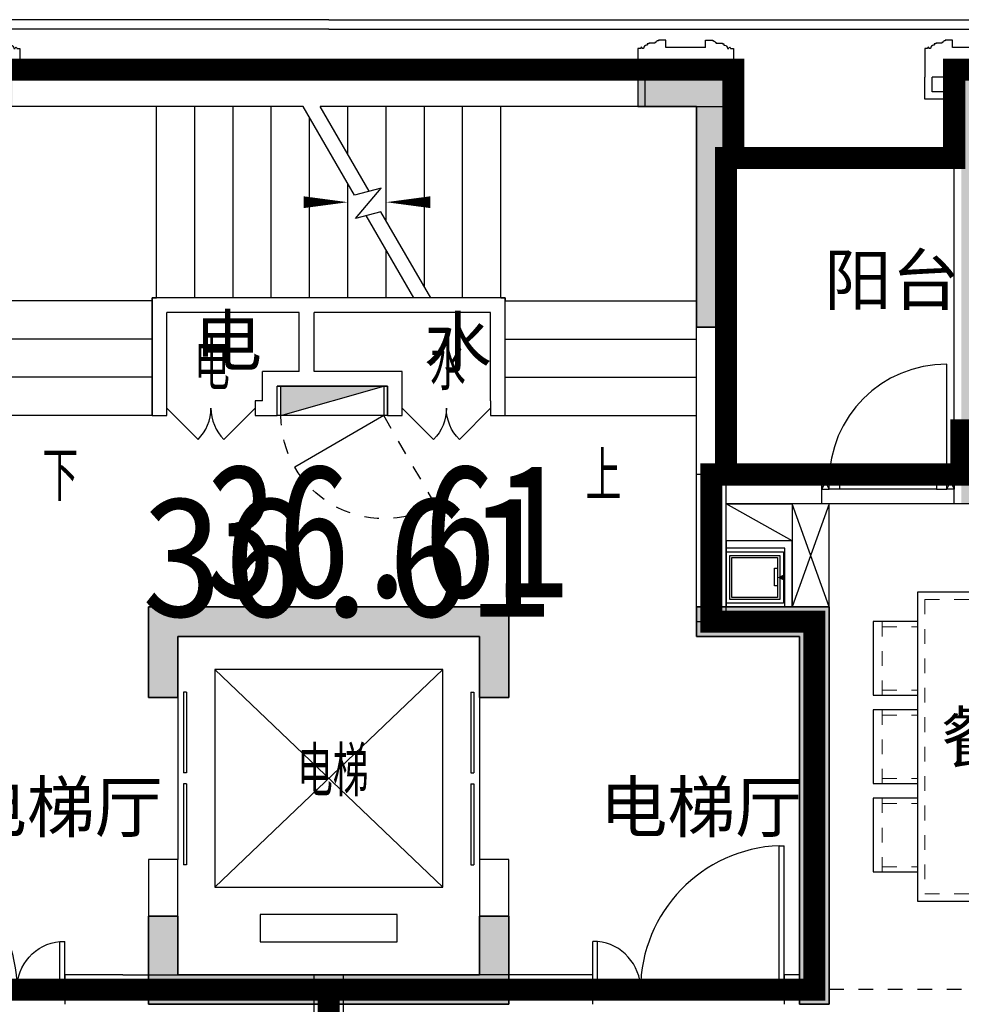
# Model space of a CAD drawing. Header units: millimetres. Extents: x 296296 to 297283, y 219875 to 220035.
# Tile 144 of 256: x 296870.42 to 296876.82, y 220015.35 to 220022.04. Entities that reach past the tile are written whole.
import ezdxf

# ---------------------------------------------------------------- set-up
doc = ezdxf.new("R2010")
doc.units = ezdxf.units.MM
for name, pattern in [('-DASH', [0.35, 0.25, -0.1]), ('185洋房-中间套（报建版）-旧规$0$洋房户型$0$_DASH', [0.6000000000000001, 0.4, -0.2]), ('185洋房-中间套（报建版）-旧规$0$洋房户型$0$DASH', [0.35, 0.25, -0.1]), ('DASH', [0.35, 0.25, -0.1])]:
    doc.linetypes.add(name, pattern=pattern)
doc.layers.add('$面积结果', color=7, linetype='Continuous')
doc.layers.add('面积-住宅全面积', color=1, linetype='Continuous')
doc.layers.add('面积-计容-住宅-0.5', color=1, linetype='Continuous', lineweight=0)
doc.layers.add('面积-计容-住宅-1', color=1, linetype='Continuous', lineweight=0)
doc.styles.add('_TCH_DIM', font='SIMPLEX', dxfattribs={"bigfont": 'GBCBIG'})
doc.styles.add('dw', font='simhei.ttf')
doc.styles.get("Standard").update_dxf_attribs({"font": 'arial.ttf'})

# ---------------------------------------------------------------- blocks, each defined once
blk = doc.blocks.new('*U14')
at = {"lineweight": -2}
blk.add_hatch(color=253, dxfattribs=at).paths.add_polyline_path([(0, 200), (700, 0), (0, 0)])
at = {"color": 253, "linetype": 'DASH', "lineweight": -2}
blk.add_line((1050, 806.2177826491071), (700, 200), dxfattribs=at)
at = {"color": 253, "lineweight": -2}
for p, q in [((700, 200), (93.7822173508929, 550)), ((0, 200), (0, 0)), ((700, 200), (0, 200)), ((0, 200), (700, 0)), ((700, 0), (700, 200)), ((0, 0), (700, 0))]:
    blk.add_line(p, q, dxfattribs=at)
at = {"color": 253, "linetype": 'DASH', "lineweight": -2}
blk.add_arc((700, 200), 700, 60.00000000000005, 180, dxfattribs=at)
blk = doc.blocks.new('$DORLIB2D$00000127')
at = {"color": 253, "lineweight": -2}
for points in [[(-0.5333333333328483, 0.7948983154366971), (-0.5333333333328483, 0.690405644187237)], [(-0.0333333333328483, 0.7948983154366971), (-0.5333333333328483, 0.7948983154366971)], [(-0.0333333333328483, 0.7948983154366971), (-0.0333333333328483, 0.690405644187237)], [(0.5333333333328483, 0.7948983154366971), (0.0333333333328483, 0.7948983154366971)], [(0.0333333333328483, 0.7948983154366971), (0.0333333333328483, 0.690405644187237)], [(0.5333333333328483, 0.7948983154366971), (0.5333333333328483, 0.690405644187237)], [(-0.0333333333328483, 0.690405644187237), (-0.5333333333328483, 0.690405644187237)], [(0.5333333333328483, 0.690405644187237), (0.0333333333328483, 0.690405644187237)], [(0.5, 0.4999999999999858), (-0.5, 0.4999999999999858)]]:
    blk.add_lwpolyline(points, dxfattribs=at)
blk = doc.blocks.new('$DORLIB2D$00000116')
at = {"color": 253, "lineweight": -2}
for p, q in [((-0.4999999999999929, 7.1e-15), (-0.146446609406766, 0.353553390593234)), ((0.5000000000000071, 7.1e-15), (0.1464466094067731, 0.353553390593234))]:
    blk.add_line(p, q, dxfattribs=at)
for centre, radius, start, end in [((-0.4999999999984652, 4.832e-13), 0.4999999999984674, 0, 45), ((0.4999999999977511, 9.059e-13), 0.4999999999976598, 135, 180)]:
    blk.add_arc(centre, radius, start, end, dxfattribs=at)
blk = doc.blocks.new('洋房核心筒（标准层）')
at = {"color": 253}
for p, q in [((13399.99999975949, 9700.000023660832), (13400.00000002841, 13200.00000022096)), ((13400.00000002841, 13200.00000022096), (13600.00000002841, 13200.00000020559)), ((14930.00000002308, 13200.00000001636), (13599.99999987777, 13200.00000002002)), ((13599.99999987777, 13200.00000002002), (13599.99999987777, 11879.99999977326)), ((13599.99999975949, 9700.000023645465), (13600.00000002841, 13200.00000020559)), ((15926.98729813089, 13199.99999989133), (14930.00000002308, 13200.00000001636)), ((14929.99999986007, 11900.00000001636), (14930.00000002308, 13200.00000001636)), ((15189.99999986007, 11899.99999998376), (15190.00000002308, 13199.99999998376)), ((15449.99999986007, 11899.99999995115), (15450.00000002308, 13199.99999995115)), ((15709.99999986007, 11899.99999991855), (15710.00000002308, 13199.99999991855)), ((16275.05942885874, 12597.12138459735), (15926.98729813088, 13199.99999989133)), ((17270.00000002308, 13199.99999972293), (16042.45735196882, 13199.99999987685)), ((16375.05942886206, 12623.91630382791), (16042.45735196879, 13199.99999987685)), ((16229.99999998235, 12875.16660483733), (16230.00000002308, 13199.99999985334)), ((16489.99999992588, 12424.83339483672), (16490.00000002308, 13199.99999982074)), ((16749.99999986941, 11974.50018483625), (16750.00000002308, 13199.99999978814)), ((17009.99999986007, 11899.99999975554), (17010.00000002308, 13199.99999975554)), ((17269.99999986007, 11899.99999972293), (17270.00000002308, 13199.99999972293)), ((18600.00000003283, 13199.99999955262), (17269.99999994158, 13199.99999972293)), ((18599.9999998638, 11879.99999964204), (18600.00000003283, 13199.99999955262)), ((18599.99999976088, 9700.000023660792), (18600.00000002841, 13199.9999995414)), ((18600.00000002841, 13199.9999995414), (18800.00000002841, 13199.99999952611)), ((18799.99999976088, 9700.000023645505), (18800.00000002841, 13199.99999952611)), ((15969.99999986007, 11899.99999988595), (15970.00000001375, 13125.49981483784)), ((16229.99999986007, 11899.99999985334), (16229.99999995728, 12675.16660483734)), ((16455.45941541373, 12645.45941528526), (16275.05942885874, 12597.12138459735)), ((16282.56718102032, 12439.41447386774), (16455.45941541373, 12645.45941528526)), ((16454.91873227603, 12485.5959328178), (16282.56718102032, 12439.41447386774)), ((16677.54264791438, 11899.99999979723), (16354.91873227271, 12458.80101358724)), ((16793.01270175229, 11899.99999978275), (16454.91873227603, 12485.5959328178)), ((16489.99999986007, 11899.99999982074), (16489.9999999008, 12224.83339483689)), ((13599.99999987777, 11879.9999998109), (13599.9999998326, 11099.9999998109)), ((14899.99999987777, 11879.99999973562), (13599.99999987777, 11879.9999998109)), ((14899.99999987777, 11900.00000002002), (14929.99999986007, 11900.00000001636)), ((14899.99999987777, 11879.99999973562), (14899.99999987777, 11900.00000002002)), ((14899.99999983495, 11100.00000003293), (14899.99999988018, 11900.00000003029)), ((15999.99999988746, 11899.99999988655), (14899.99999988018, 11900.00000003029)), ((14899.99999987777, 11879.99999973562), (14899.9999998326, 11099.99999973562)), ((16677.54264791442, 11899.99999979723), (14929.99999986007, 11900.00000001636)), ((17299.99999987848, 11899.99999971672), (15999.99999988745, 11899.99999988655)), ((17269.99999986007, 11899.99999972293), (16793.01270175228, 11899.99999978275)), ((17269.99999986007, 11899.99999972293), (17299.99999986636, 11899.99999971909)), ((17299.99999986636, 11899.99999971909), (17299.9999998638, 11879.99999971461)), ((17299.99999983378, 11099.99999971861), (17299.99999987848, 11899.99999971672)), ((17299.99999982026, 11099.99999971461), (17299.9999998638, 11879.99999971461)), ((17299.9999998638, 11879.99999971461), (18599.9999998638, 11879.99999964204)), ((18599.99999982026, 11099.99999964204), (18599.9999998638, 11879.99999964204)), ((14999.9999998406, 11200.00000001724), (14999.99999987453, 11800.00000001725)), ((15899.9999998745, 11799.99999989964), (14999.99999987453, 11800.00000001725)), ((15899.99999985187, 11399.99999988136), (15899.9999998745, 11799.99999989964)), ((17199.99999987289, 11799.9999997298), (15999.99999987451, 11799.99999988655)), ((15999.99999985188, 11399.99999986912), (15999.99999987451, 11799.99999988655)), ((17199.99999983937, 11199.99999972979), (17199.99999987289, 11799.9999997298)), ((14899.99999986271, 11619.99999973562), (13599.99999986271, 11619.9999998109)), ((17299.99999984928, 11619.99999971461), (18599.99999984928, 11619.99999964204)), ((15649.99999984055, 11199.99999991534), (15649.99999985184, 11399.99999991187)), ((15899.99999985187, 11399.99999988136), (15649.99999985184, 11399.99999991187)), ((16599.99999985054, 11399.99999979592), (15999.99999985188, 11399.99999986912)), ((16599.99999983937, 11199.99999979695), (16599.99999985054, 11399.99999979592)), ((14899.99999984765, 11359.99999973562), (13599.99999984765, 11359.9999998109)), ((17299.99999983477, 11359.99999971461), (18599.99999983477, 11359.99999964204)), ((15749.99999983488, 11099.99999989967), (15749.99999984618, 11299.99999989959)), ((15999.99999984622, 11299.99999986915), (15749.99999984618, 11299.99999989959)), ((16499.99999984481, 11299.99999980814), (15999.99999984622, 11299.99999986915)), ((16499.99999983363, 11099.99999980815), (16499.99999984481, 11299.99999980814)), ((14999.99999985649, 11100.00000001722), (14999.99999987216, 11200.00000001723)), ((15649.99999984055, 11199.99999991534), (15599.99999987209, 11199.99999992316)), ((15599.99999987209, 11199.99999992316), (15599.99999985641, 11099.99999992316)), ((16599.99999980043, 11099.99999979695), (16599.99999981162, 11199.99999979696)), ((17199.99999983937, 11199.99999972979), (17199.99999980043, 11099.9999997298)), ((14899.9999998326, 11099.99999973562), (13599.9999998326, 11099.9999998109)), ((14899.99999983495, 11100.00000003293), (14999.99999985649, 11100.00000001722)), ((15599.99999985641, 11099.99999992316), (15749.99999983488, 11099.99999989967)), ((16499.99999983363, 11099.99999980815), (16599.99999980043, 11099.99999979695)), ((17199.99999980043, 11099.9999997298), (17299.99999983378, 11099.99999971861)), ((17299.99999982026, 11099.99999971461), (18599.99999982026, 11099.99999964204)), ((14874.99999968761, 9800.000023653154), (14874.99999965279, 9185.000023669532)), ((17324.99999968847, 9800.000023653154), (14874.99999968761, 9800.000023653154)), ((17324.99999965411, 9185.000023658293), (17324.99999968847, 9800.000023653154)), ((13399.99999975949, 9700.000023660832), (13599.99999975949, 9700.000023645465)), ((18599.99999976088, 9700.000023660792), (18799.99999976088, 9700.000023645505)), ((15074.99999965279, 9185.00002365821), (15074.99999967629, 9600.000023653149)), ((17124.9999996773, 9600.000023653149), (15074.99999967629, 9600.000023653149)), ((17124.9999996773, 9600.000023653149), (17124.99999965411, 9185.000023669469)), ((14874.99999965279, 9185.000023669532), (15074.99999965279, 9185.00002365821)), ((17124.99999965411, 9185.000023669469), (17324.99999965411, 9185.000023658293)), ((15074.9999995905, 8085.000023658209), (14874.9999995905, 8085.000023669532)), ((14874.9999995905, 8085.000023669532), (14874.99999953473, 7100.000023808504)), ((15074.99999954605, 7300.000023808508), (15074.9999995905, 8085.000023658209)), ((17324.99999959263, 8085.000023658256), (17124.99999959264, 8085.000023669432)), ((17124.99999959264, 8085.000023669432), (17124.99999954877, 7300.000023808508)), ((17324.9999995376, 7100.000023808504), (17324.99999959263, 8085.000023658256)), ((17124.99999954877, 7300.000023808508), (15074.99999954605, 7300.000023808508)), ((17324.9999995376, 7100.000023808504), (14874.99999953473, 7100.000023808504))]:
    blk.add_line(p, q, dxfattribs=at)
at = {"color": 253, "lineweight": -2}
for p, q in [((16874.99999966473, 9375.000023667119), (15324.99999966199, 9375.000023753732)), ((15324.99999966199, 9375.000023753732), (15324.99999957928, 7895.000023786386)), ((16874.99999958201, 7895.000023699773), (15324.99999966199, 9375.000023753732)), ((16874.99999966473, 9375.000023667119), (15324.99999957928, 7895.000023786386)), ((16874.99999958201, 7895.000023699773), (16874.99999966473, 9375.000023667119)), ((15324.99999957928, 7895.000023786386), (16874.99999958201, 7895.000023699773)), ((16564.99999957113, 7710.000023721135), (15634.9999995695, 7710.000023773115)), ((15634.9999995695, 7710.000023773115), (15634.99999955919, 7525.000023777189)), ((16564.99999956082, 7525.000023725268), (16564.99999957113, 7710.000023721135)), ((15634.99999955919, 7525.000023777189), (16564.99999956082, 7525.000023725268))]:
    blk.add_line(p, q, dxfattribs=at)
at = {"color": 253}
for points in [[(14249.99999982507, 10969.99999977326, 0, 0, 0), (14249.99999987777, 12550.00000002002, 0, 0, 0), (16229.99999994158, 12549.99999985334, 0, 80.00000000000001, 0), (15929.99999994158, 12549.9999998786, 0, 0, 0)], [(17949.999999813, 10969.99999967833, 0, 0, 0), (17949.99999994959, 12549.99999963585, 0, 0, 0), (16489.99999994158, 12549.99999982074, 0, 80.00000000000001, 0), (16789.99999994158, 12549.99999982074, 0, 0, 0)]]:
    blk.add_lwpolyline(points, format="xyseb", dxfattribs=at)
at = {"color": 253, "lineweight": -2}
blk.add_lwpolyline([(17299.99999980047, 11099.99992195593), (17299.99999989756, 11899.99999971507), (14899.99999988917, 11900.00000006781), (14899.99999977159, 11100.0000000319)], dxfattribs=at)
blk.add_lwpolyline([(15749.99999983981, 11299.99999997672), (16499.99999983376, 11299.99999997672), (16499.99999983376, 11099.99999980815), (15749.99999983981, 11099.99999980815)], close=True, dxfattribs=at)
at = {"color": 253, "lineweight": -2, "xscale": -1, "rotation": 180}
blk.add_blockref('*U14', (15774.94990664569, 11299.98568751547), dxfattribs=at)
at = {"color": 253}
for name, p, xscale, yscale, zscale, rotation in [('$DORLIB2D$00000116', (15299.99999986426, 11149.9999999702), 600, 600, 600, 179.9999999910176), ('$DORLIB2D$00000116', (16899.999999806, 11149.99999976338), -600, 600, -600, 179.9999999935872), ('$DORLIB2D$00000127', (14974.99999962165, 8635.000023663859), 1100, -200, 1100, 89.99999999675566), ('$DORLIB2D$00000127', (17224.99999962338, 8635.000023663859), 1100, 200, 1100, 89.99999999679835)]:
    blk.add_blockref(name, p, dxfattribs=dict(at, xscale=xscale, yscale=yscale, zscale=zscale, rotation=rotation))
at = {"color": 253, "style": '_TCH_DIM'}
for s, p in [('电', (15184.66559205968, 11273.07109868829)), ('水', (16787.66644105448, 11273.07109868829)), ('下', (14155.05319131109, 10519.89999977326)), ('上', (17845.74468065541, 10519.89999967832)), ('电梯', (15884.71652595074, 8513.51764473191))]:
    blk.add_text(s, height=337.5886524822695, dxfattribs=at).set_placement(p)
blk = doc.blocks.new('wy53eu64i765i57i78i')
for points in [[(968574.8600675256, 192758.4369128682), (968574.8600675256, 191258.4020578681), (968774.8600675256, 191258.4020578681), (968774.8600675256, 192958.4369128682), (968174.8600675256, 192958.4369128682), (968174.8600675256, 192758.4369128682)], [(964849.854669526, 189358.4377288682), (964849.854669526, 188743.4382978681), (965049.854669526, 188743.4382978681), (965049.854669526, 189158.4377288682), (967099.8550885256, 189158.4377288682), (967099.8550885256, 188743.4391328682), (967299.8550885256, 188743.4391328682), (967299.8550885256, 189358.4377288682)], [(969274.8555045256, 189158.4377288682), (969274.8555045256, 186658.4377868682), (969474.8555045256, 186658.4377868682), (969474.8555045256, 189358.4377288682), (968574.8600675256, 189358.4377288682), (968574.8600675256, 189158.4377288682)], [(964849.854669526, 187258.4361428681), (964849.854669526, 186658.4377868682), (967299.8550885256, 186658.4377868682), (967299.8550885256, 187258.4361428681), (967099.8550885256, 187258.4361428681), (967099.8550885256, 186858.4377828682), (965049.854669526, 186858.4377828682), (965049.854669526, 187258.4361428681)]]:
    blk.add_hatch(color=253).paths.add_polyline_path(points, flags=0)
at = {"color": 253}
for points in [[(968574.8600675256, 192758.4369128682), (968574.8600675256, 191258.4020578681), (968774.8600675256, 191258.4020578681), (968774.8600675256, 192958.4369128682), (968174.8600675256, 192958.4369128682), (968174.8600675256, 192758.4369128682), (968574.8600675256, 192758.4369128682)], [(964849.854669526, 189358.4377288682), (964849.854669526, 188743.4382978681), (965049.854669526, 188743.4382978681), (965049.854669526, 189158.4377288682), (967099.8550885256, 189158.4377288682), (967099.8550885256, 188743.4391328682), (967299.8550885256, 188743.4391328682), (967299.8550885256, 189358.4377288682), (964849.854669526, 189358.4377288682)], [(969274.8555045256, 189158.4377288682), (969274.8555045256, 186658.4377868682), (969474.8555045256, 186658.4377868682), (969474.8555045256, 189358.4377288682), (968574.8600675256, 189358.4377288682), (968574.8600675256, 189158.4377288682), (969274.8555045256, 189158.4377288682)], [(964849.854669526, 187258.4361428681), (964849.854669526, 186658.4377868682), (967299.8550885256, 186658.4377868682), (967299.8550885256, 187258.4361428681), (967099.8550885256, 187258.4361428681), (967099.8550885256, 186858.4377828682), (965049.854669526, 186858.4377828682), (965049.854669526, 187258.4361428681), (964849.854669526, 187258.4361428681)]]:
    blk.add_lwpolyline(points, close=True, dxfattribs=at)
blk = doc.blocks.new('sayea5yuteaytuytrauyt')
h = blk.add_hatch()
h.set_pattern_fill('钢筋混凝土', color=253, scale=100)
h.set_pattern_definition([(45, (0, 0), (-176.7766952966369, 176.7766952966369), []), (49.99999999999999, (0, 0), (717.2601826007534, -62.75213498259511), [75, -825]), (355, (0, 0), (-138.751333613, 752.1921337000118), [60, -660]), (100.4514, (59.77168, -5.22934), (578.5093817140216, 689.4395420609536), [63.74019000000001, -701.142112]), (46.1842, (0, 200), (1067.241048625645, -165.5190143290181), [112.5, -1237.5]), (96.63560000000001, (88.936745, 186.206693), (934.6627055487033, 974.1178709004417), [95.610288, -1051.713]), (351.1842, (0, 200), (934.6619451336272, 974.1186009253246), [90, -990]), (21, (100, 150), (596.9070521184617, -402.6188906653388), [75, -825]), (326.0000000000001, (100, 150), (243.3153319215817, 725.150045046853), [60, -660]), (71.4514, (149.742233, 116.448394), (840.22262858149, 322.5304967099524), [63.74019000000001, -701.142112]), (37.5, (0, 0), (12.15985531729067, 332.8938538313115), [0, -652, 0, -670, 0, -662.5]), (7.5, (0, 0), (263.0695374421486, 394.4117118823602), [0, -382, 0, -637, 0, -252.5]), (327.5, (-223, 0), (533.822436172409, -22.55487173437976), [0, -250, 0, -780, 0, -1035]), (317.5, (-323, 0), (583.1861693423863, 100.1049823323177), [0, -325, 0, -518, 0, -735])])
h.paths.add_polyline_path([(1007424.854593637, 89058.43775986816), (1007424.854593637, 87258.43856486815), (1007174.854593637, 87258.43856486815), (1007174.854593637, 89058.43775986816)])
h.paths.add_polyline_path([(1021574.855280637, 89058.43775986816), (1021574.855280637, 87258.43856486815), (1021324.855280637, 87258.43856486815), (1021324.855280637, 89058.43775986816)])
h.paths.add_polyline_path([(989374.8548266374, 89058.43775186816), (989374.8548266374, 87258.43815686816), (989124.8548266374, 87258.43815686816), (989124.8548266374, 89058.43775186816)])
h.paths.add_polyline_path([(1039624.855051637, 89058.43775186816), (1039624.855051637, 87258.43815686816), (1039374.855051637, 87258.43815686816), (1039374.855051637, 89058.43775186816)])
h.paths.add_polyline_path([(1014474.854936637, 87858.43815686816), (1014474.854936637, 84858.43816086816), (1014274.854936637, 84858.43816086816), (1014274.854936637, 87858.43815686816)])
h.paths.add_polyline_path([(1044574.854944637, 92958.43692786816), (1044574.854944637, 91158.43691286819), (1044374.854944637, 91158.43691286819), (1044374.854944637, 92758.43691286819), (1044074.854822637, 92758.43691286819), (1044074.854822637, 92958.43691286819)])
h.paths.add_polyline_path([(984374.8549336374, 92758.43691286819), (984374.8549336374, 91158.43691286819), (984174.8549336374, 91158.43691286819), (984174.8548116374, 92958.43691286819), (984674.8550556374, 92958.43691286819), (984674.8550556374, 92758.43691286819)])
h.paths.add_polyline_path([(1027974.850721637, 92758.43691286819), (1027974.850721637, 91258.40206186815), (1027774.850721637, 91258.40206186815), (1027774.850721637, 92958.43691286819), (1028324.850721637, 92958.43691286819), (1028324.850721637, 92758.43691286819)])
h.paths.add_polyline_path([(1000974.859155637, 92958.43691286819), (1000974.859155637, 91258.40206186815), (1000774.859155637, 91258.40206186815), (1000774.859155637, 92758.43691286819), (1000424.859155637, 92758.43691286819), (1000424.859155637, 92958.43691286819)])
h.paths.add_polyline_path([(1033174.859613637, 92958.43691286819), (1033174.859613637, 91258.40205786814), (1032974.859613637, 91258.40205786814), (1032974.859613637, 92758.43691286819), (1032624.859613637, 92758.43691286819), (1032624.859613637, 92958.43691286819)])
h.paths.add_polyline_path([(995774.8502636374, 92758.43691286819), (995774.8502636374, 91258.40205786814), (995574.8502636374, 91258.40205786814), (995574.8502636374, 92958.43691286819), (996124.8502636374, 92958.43691286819), (996124.8502636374, 92758.43691286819)])
h.paths.add_polyline_path([(1014874.854936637, 80258.43772586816), (1014874.854936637, 80058.43772586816), (1014274.854936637, 80058.43772586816), (1014274.854936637, 81858.43772586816), (1014474.854936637, 81858.43772586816), (1014474.854936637, 80258.43772586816)])
h.paths.add_polyline_path([(1046674.855165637, 92358.43775186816), (1046674.855165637, 90658.43777086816), (1046474.855165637, 90658.43777086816), (1046474.855165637, 92158.43775186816), (1046024.855051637, 92158.43775186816), (1046024.855051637, 92358.43775186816)])
h.paths.add_polyline_path([(982274.8547116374, 92158.43775186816), (982274.8547116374, 90658.43777086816), (982074.8547116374, 90658.43777086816), (982074.8547116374, 92358.43775186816), (982724.8548266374, 92358.43775186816), (982724.8548266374, 92158.43775186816)])
h.paths.add_polyline_path([(1042874.855566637, 80058.43772586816), (1042874.855604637, 79458.43791586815), (1042074.855596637, 79458.43791586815), (1042074.855596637, 79658.43791586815), (1042674.855566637, 79658.43791586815), (1042674.855528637, 80258.43772586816), (1043624.855539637, 80258.43772586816), (1043624.855539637, 80058.43772586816)])
h.paths.add_polyline_path([(1010674.855341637, 80058.43772586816), (1010674.855379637, 79458.43791586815), (1009874.855367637, 79458.43791586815), (1009874.855367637, 79658.43791586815), (1010474.855341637, 79658.43791586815), (1010474.855303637, 80258.43772586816), (1011424.855310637, 80258.43772586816), (1011424.855310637, 80058.43772586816)])
h.paths.add_polyline_path([(1018874.854505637, 79658.43791586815), (1018874.854505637, 79458.43791586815), (1018074.854498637, 79458.43791586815), (1018074.854536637, 80058.43772586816), (1017324.854563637, 80058.43772586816), (1017324.854563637, 80258.43772586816), (1018274.854536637, 80258.43773286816), (1018274.854536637, 79658.43791586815)])
h.paths.add_polyline_path([(986674.8542806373, 79658.43791586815), (986674.8542806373, 79458.43791586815), (985874.8542736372, 79458.43791586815), (985874.8543116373, 80058.43772586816), (985124.8543376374, 80058.43772586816), (985124.8543376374, 80258.43772586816), (986074.8543116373, 80258.43773286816), (986074.8543116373, 79658.43791586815)])
h.paths.add_polyline_path([(1016574.855280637, 92758.43691286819), (1016574.855280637, 91158.43691286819), (1016374.855280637, 91158.43691286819), (1016374.855280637, 92158.43775186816), (1016074.855051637, 92158.43775186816), (1016074.855051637, 92358.43775186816), (1016374.855280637, 92358.43775186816), (1016374.855280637, 92958.43691286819), (1016874.855280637, 92958.43691286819), (1016874.855280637, 92758.43691286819)])
h.paths.add_polyline_path([(1012374.854593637, 92158.43775186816), (1012374.854593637, 91158.43691286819), (1012174.854593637, 91158.43691286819), (1012174.854593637, 92758.43691286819), (1011874.854593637, 92758.43691286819), (1011874.854593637, 92958.43691286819), (1012374.854593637, 92958.43691286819), (1012374.854593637, 92358.43775186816), (1012674.854826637, 92358.43775186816), (1012674.854826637, 92158.43775186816)])
h.paths.add_polyline_path([(1031699.854631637, 87258.43614286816), (1031699.854631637, 86658.43778686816), (1029249.854215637, 86658.43778686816), (1029249.854215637, 87258.43614286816), (1029449.854215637, 87258.43614286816), (1029449.854215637, 86858.43778286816), (1031499.854631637, 86858.43778286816), (1031499.854631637, 87258.43614286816)])
h.paths.add_polyline_path([(999499.8556616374, 87258.43614286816), (999499.8556616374, 86658.43778686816), (997049.8552426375, 86658.43778686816), (997049.8552426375, 87258.43614286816), (997249.8552426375, 87258.43614286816), (997249.8552426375, 86858.43778286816), (999299.8556616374, 86858.43778286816), (999299.8556616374, 87258.43614286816)])
h.paths.add_polyline_path([(1029449.854215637, 89158.43772886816), (1029449.854215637, 88743.43829786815), (1029249.854215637, 88743.43829786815), (1029249.854215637, 89358.43772886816), (1031699.854631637, 89358.43772886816), (1031699.854631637, 88743.43913286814), (1031499.854631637, 88743.43913286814), (1031499.854631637, 89158.43772886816)])
h.paths.add_polyline_path([(999499.8556616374, 89358.43772886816), (999499.8556616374, 88743.43829786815), (999299.8556616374, 88743.43829786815), (999299.8556616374, 89158.43772886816), (997249.8552426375, 89158.43772886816), (997249.8552426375, 88743.43913286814), (997049.8552426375, 88743.43913286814), (997049.8552426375, 89358.43772886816)])
h.paths.add_polyline_path([(1026174.845110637, 92958.43691286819), (1026174.845110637, 90058.43717586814), (1025974.845110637, 90058.43717586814), (1025974.845110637, 92758.43691286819), (1025574.850809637, 92758.43691286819), (1025574.850809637, 92958.43691286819)])
h.paths.add_polyline_path([(1002774.864763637, 92758.43691286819), (1002774.864763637, 90058.43717586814), (1002574.864763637, 90058.43717586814), (1002574.864763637, 92958.43691286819), (1003174.859068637, 92958.43691286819), (1003174.859068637, 92758.43691286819)])
h.paths.add_polyline_path([(993974.8547306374, 92958.43691686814), (993974.8547306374, 90058.44779286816), (993774.8547306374, 90058.44779286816), (993774.8547306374, 92758.43691286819), (993374.8515306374, 92758.43691286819), (993374.8515306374, 92958.43691286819)])
h.paths.add_polyline_path([(1034974.855142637, 92758.43691286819), (1034974.855142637, 90058.44779286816), (1034774.855142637, 90058.44779286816), (1034774.855142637, 92958.43691686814), (1035374.858343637, 92958.43691286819), (1035374.858343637, 92758.43691286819)])
h.paths.add_polyline_path([(1046674.855165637, 83408.43776386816), (1046674.855165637, 80058.43772586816), (1046074.855165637, 80058.43772586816), (1046074.855165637, 80258.43772586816), (1046474.855165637, 80258.43772586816), (1046474.855165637, 83408.43776386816)])
h.paths.add_polyline_path([(982674.8547116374, 80258.43772586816), (982674.8547116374, 80058.43772586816), (982074.8547116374, 80058.43772586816), (982074.8547116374, 83408.43776386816), (982274.8547116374, 83408.43776386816), (982274.8547116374, 80258.43772586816)])
h.paths.add_polyline_path([(1001674.854280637, 89358.43772886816), (1001674.854280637, 86658.43778686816), (1001474.854280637, 86658.43778686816), (1001474.854280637, 89158.43772886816), (1000774.859155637, 89158.43772886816), (1000774.859155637, 89358.43772886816)])
h.paths.add_polyline_path([(1027274.855596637, 89158.43772886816), (1027274.855596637, 86658.43778686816), (1027074.855596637, 86658.43778686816), (1027074.855596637, 89358.43772886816), (1027974.850721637, 89358.43772886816), (1027974.850721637, 89158.43772886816)])
h.paths.add_polyline_path([(995074.8548266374, 89158.43772886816), (995074.8548266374, 86658.43778686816), (994874.8548266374, 86658.43778686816), (994874.8548266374, 89358.43772886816), (995774.8502636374, 89358.43772886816), (995774.8502636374, 89158.43772886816)])
h.paths.add_polyline_path([(1033874.855051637, 89358.43772886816), (1033874.855051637, 86658.43778686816), (1033674.855051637, 86658.43778686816), (1033674.855051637, 89158.43772886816), (1032974.859613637, 89158.43772886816), (1032974.859613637, 89358.43772886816)])
h.paths.add_polyline_path([(989374.8548266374, 92958.43691286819), (989374.8548266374, 92158.43691286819), (988974.8548266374, 92158.43691286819), (988974.8548266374, 92958.43691286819)])
h.paths.add_polyline_path([(1007574.854593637, 92958.43691286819), (1007574.854593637, 92158.43691286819), (1007174.854593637, 92158.43691286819), (1007174.854593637, 92958.43691286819)])
h.paths.add_polyline_path([(995074.8548266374, 79658.43738986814), (995074.8548266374, 79258.43738986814), (994374.8548266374, 79258.43738986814), (994374.8548266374, 79658.43738986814)])
h.paths.add_polyline_path([(1002174.854280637, 79658.43738986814), (1002174.854280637, 79258.43738986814), (1001474.854280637, 79258.43738986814), (1001474.854280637, 79658.43738986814)])
h.paths.add_polyline_path([(1027274.855596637, 79658.43738986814), (1027274.855596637, 79258.43738986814), (1026574.855596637, 79258.43738986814), (1026574.855596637, 79658.43738986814)])
h.paths.add_polyline_path([(1034374.855051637, 79658.43738986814), (1034374.855051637, 79258.43738986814), (1033674.855051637, 79258.43738986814), (1033674.855051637, 79658.43738986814)])
h.paths.add_polyline_path([(1039774.855051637, 92958.43691286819), (1039774.855051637, 92158.43691286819), (1039374.855051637, 92158.43691286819), (1039374.855051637, 92958.43691286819)])
h.paths.add_polyline_path([(1021574.855280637, 92958.43691286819), (1021574.855280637, 92158.43691286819), (1021174.855280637, 92158.43691286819), (1021174.855280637, 92958.43691286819)])
at = {"color": 253}
for points in [[(1000974.859155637, 92958.43691286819), (1000974.859155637, 91258.40206186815), (1000774.859155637, 91258.40206186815), (1000774.859155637, 92758.43691286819), (1000424.859155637, 92758.43691286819), (1000424.859155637, 92958.43691286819), (1000974.859155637, 92958.43691286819)], [(999499.8556616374, 89358.43772886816), (999499.8556616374, 88743.43829786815), (999299.8556616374, 88743.43829786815), (999299.8556616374, 89158.43772886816), (997249.8552426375, 89158.43772886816), (997249.8552426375, 88743.43913286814), (997049.8552426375, 88743.43913286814), (997049.8552426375, 89358.43772886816), (999499.8556616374, 89358.43772886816)], [(1001674.854280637, 89358.43772886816), (1001674.854280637, 86658.43778686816), (1001474.854280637, 86658.43778686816), (1001474.854280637, 89158.43772886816), (1000774.859155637, 89158.43772886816), (1000774.859155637, 89358.43772886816), (1001674.854280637, 89358.43772886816)], [(999499.8556616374, 87258.43614286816), (999499.8556616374, 86658.43778686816), (997049.8552426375, 86658.43778686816), (997049.8552426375, 87258.43614286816), (997249.8552426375, 87258.43614286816), (997249.8552426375, 86858.43778286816), (999299.8556616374, 86858.43778286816), (999299.8556616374, 87258.43614286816), (999499.8556616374, 87258.43614286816)]]:
    blk.add_lwpolyline(points, close=True, dxfattribs=at)
blk = doc.blocks.new('4uyh5uj6kj67j75rykjtuk7tsik76ykj')
at = {"color": 253}
for s, p in [('阳台', (826641.4517531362, 433412)), ('电', (822361.5, 432999)), ('水', (823921, 432986.5)), ('餐厅', (827435.5669531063, 430303.3757845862)), ('电梯厅', (820763.5, 429830)), ('电梯厅', (825115.9975653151, 429830))]:
    blk.add_text(s, height=337.5886524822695, dxfattribs=at).set_placement(p)
blk = doc.blocks.new('185洋房-中间套（报建版）-旧规$0$jj-yd')
at = {"color": 253}
blk.add_lwpolyline([(174.9992594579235, -0.0025692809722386), (175.0021223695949, 389.9974307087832), (-174.9978776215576, 389.9999999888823), (-175.0007405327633, -8.731149e-10)], close=True, dxfattribs=at)
at = {"color": 253, "ltscale": 0.1}
for points in [[(149.9994429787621, 24.9976142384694), (150.0019388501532, 364.9976142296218), (-149.9980611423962, 364.9998164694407), (-150.0005570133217, 24.99981647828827)], [(149.9994429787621, 24.9976142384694), (150.0019388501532, 364.9976142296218), (-149.9980611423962, 364.9998164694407), (-150.0005570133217, 24.99981647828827)], [(134.9995530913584, 39.99772435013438), (135.0018287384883, 349.9977243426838), (-134.9981712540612, 349.9997063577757), (-135.0004469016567, 39.9997063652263)], [(134.9995530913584, 39.99772435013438), (135.0018287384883, 349.9977243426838), (-134.9981712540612, 349.9997063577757), (-135.0004469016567, 39.9997063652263)]]:
    blk.add_lwpolyline(points, close=True, dxfattribs=at)
blk.add_lwpolyline([(57.46153203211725, 40.25975236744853), (57.46256654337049, 60.25975235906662), (-62.53743343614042, 60.26229884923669), (-62.53846794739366, 40.26229885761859)], dxfattribs=at)
at = {"color": 253, "ltscale": 0.1, "extrusion": (-5.679113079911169e-34, -3.477453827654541e-50, -1)}
blk.add_lwpolyline([(0.0004469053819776, 39.99871535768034, 0, 50.00000000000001, 0), (-0.000111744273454, -10.00128463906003, 0, 0, 0)], format="xyseb", dxfattribs=at)
blk = doc.blocks.new('*U1207')
at = {"color": 253, "linetype": '185洋房-中间套（报建版）-旧规$0$洋房户型$0$DASH', "lineweight": 13, "ltscale": 0.2}
for p, q in [((200, 240), (699.8967938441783, 240)), ((234.8967938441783, 239.9999999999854), (234.8967938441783, 0)), ((665, 239.9999999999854), (665, 0)), ((800, 240), (1299.896793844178, 240)), ((834.8967938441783, 239.9999999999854), (834.8967938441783, 0)), ((1265, 239.9999999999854), (1265, 0)), ((1400, 240), (1899.896793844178, 240)), ((1434.896793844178, 239.9999999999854), (1434.896793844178, 0)), ((1865, 239.9999999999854), (1865, 0)), ((234.8967938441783, -1039.999999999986), (234.8967938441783, -800)), ((665, -1039.999999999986), (665, -800)), ((834.8967938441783, -1039.999999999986), (834.8967938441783, -800)), ((1265, -1039.999999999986), (1265, -800)), ((1434.896793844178, -1039.999999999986), (1434.896793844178, -800)), ((1865, -1039.999999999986), (1865, -800)), ((200, -1040), (699.8967938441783, -1040)), ((800, -1040), (1299.896793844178, -1040)), ((1400, -1040), (1899.896793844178, -1040))]:
    blk.add_line(p, q, dxfattribs=at)
at = {"color": 253, "ltscale": 300}
for points in [[(700, 0), (700, 300), (200, 300), (200, 0)], [(1300, 0), (1300, 300), (800, 300), (800, 0)], [(1900, 0), (1900, 300), (1400, 300), (1400, 0)], [(700, -800), (700, -1100), (200, -1100), (200, -800)], [(1300, -800), (1300, -1100), (800, -1100), (800, -800)], [(1900, -800), (1900, -1100), (1400, -1100), (1400, -800)]]:
    blk.add_lwpolyline(points, dxfattribs=at)
blk.add_lwpolyline([(0, 0), (2100, 0), (2100, -800), (0, -800)], close=True, dxfattribs=at)
at = {"color": 253, "linetype": '185洋房-中间套（报建版）-旧规$0$洋房户型$0$DASH', "lineweight": 13, "ltscale": 0.3}
blk.add_lwpolyline([(50, -50), (2050, -50), (2050, -750), (50, -750)], close=True, dxfattribs=at)
blk = doc.blocks.new('185洋房-中间套（报建版）-旧规$0$洋房户型$0$$DorLib2D$00000225')
at = {"color": 253}
for p, q in [((0.4750000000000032, -0.0014478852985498), (0.4750000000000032, 0.7521225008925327)), ((0.4750000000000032, 0.7521225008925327), (0.5000000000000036, 0.7521225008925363)), ((0.5000000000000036, -0.0014478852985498), (0.5000000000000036, 0.7521225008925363)), ((-0.4999999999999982, -3.6e-15), (-0.5, 0.252035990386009)), ((-0.4750000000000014, 0.252035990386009), (-0.5, 0.252035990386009)), ((-0.4749999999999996, -3.6e-15), (-0.4750000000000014, 0.252035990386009)), ((-0.4749999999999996, -3.6e-15), (-0.4999999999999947, -3.6e-15)), ((0.4750000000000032, -0.0014478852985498), (0.4999999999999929, -0.0014478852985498))]:
    blk.add_line(p, q, dxfattribs=at)
for centre, radius, start, end in [((0.5046168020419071, -0.0019208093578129), 0.7546247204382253, 92.24926861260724, 179.7237749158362), ((-0.5007908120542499, 0.0025725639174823), 0.2507930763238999, 359.7898704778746, 84.09743784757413)]:
    blk.add_arc(centre, radius, start, end, dxfattribs=at)
blk = doc.blocks.new('185洋房-中间套（报建版）-旧规')
at = {"color": 253, "linetype": 'Continuous'}
for p, q in [((18600.01528048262, 9599.99997953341), (18600.00958371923, 10699.99997932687)), ((19450.01010160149, 10699.99997938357), (18600.00958371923, 10699.99997932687)), ((19450.01010161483, 10499.99997938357), (19450.01010160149, 10699.99997938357)), ((20400.00947418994, 10699.99997944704), (20350.0101016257, 10699.99997944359)), ((20350.01010163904, 10499.99997944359), (20350.0101016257, 10699.99997944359)), ((18800.01424471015, 9799.999979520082), (18800.01061949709, 10499.9999793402)), ((19450.01010161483, 10499.99997938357), (18800.01061949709, 10499.9999793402)), ((20600.0107290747, 10499.99997946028), (20350.01010163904, 10499.99997944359)), ((19499.99993213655, 9799.9999794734), (18800.01424471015, 9799.999979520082)), ((19499.99993213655, 7099.999979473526), (19499.99993213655, 9799.9999794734)), ((19299.99993213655, 9599.999979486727), (18600.01528048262, 9599.99997953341)), ((19299.99993213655, 7299.999979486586), (19299.99993213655, 9599.999979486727)), ((16000.00189563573, 5900.00001082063), (16000.00233138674, 7299.999979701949)), ((17500.00230027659, 7299.999979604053), (16000.00233138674, 7299.999979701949)), ((17893.99665124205, 7299.99997957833), (17500.00230027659, 7299.999979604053)), ((17893.996651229, 7099.999979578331), (17893.99665124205, 7299.99997957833)), ((19299.99993213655, 7299.999979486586), (19193.99665124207, 7299.999979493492)), ((19193.99665124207, 7299.999979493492), (19193.99665122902, 7099.99997949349))]:
    blk.add_line(p, q, dxfattribs=at)
at = {"color": 253}
for points in [[(19500.00052439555, 10700.00001304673), (19500.00052439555, 10750.00001304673), (18850.00052439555, 10750.00001304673), (18849.9999340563, 13399.99998606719)], [(20300.00052439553, 10700.00001304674), (20300.00052439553, 10750.00001304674), (20350.00052439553, 10750.00001304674), (20350.00052423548, 13250.00001304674), (20149.99992497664, 13250.00001304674), (20149.9999340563, 13400.00002142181)], [(20350.00052425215, 12850.00384984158), (18850.00004544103, 12850.0001244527)], [(20350.00052425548, 12800.00384984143), (18850.00005657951, 12800.00012445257)], [(19250.01528044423, 10249.99997952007), (18800.0152804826, 10499.99997948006)], [(19500.01528044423, 9799.999979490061), (19250.01528044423, 10499.99997945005)], [(19500.01528044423, 10499.99997943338), (19250.01528048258, 9799.999979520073)], [(20350.01010163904, 10499.99997944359), (19450.01010163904, 10499.99997944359)]]:
    blk.add_lwpolyline(points, dxfattribs=at)
for points in [[(18800.0152804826, 10499.99997948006), (19250.01528048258, 10499.99997948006), (19250.01528048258, 10249.99997952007), (18800.0152804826, 10249.99997952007)], [(19250.01528044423, 9799.999979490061), (19500.01528044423, 9799.999979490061), (19500.01528044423, 10499.99997949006), (19250.01528044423, 10499.99997949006)], [(18800.01528048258, 9799.999979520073), (19250.01528048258, 9799.999979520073), (19250.01528048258, 10249.99997952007), (18800.01528048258, 10249.99997952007)], [(18800.01528048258, 9799.999979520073), (19200.01528048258, 9799.999979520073), (19200.01528048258, 10199.99997952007), (18800.01528048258, 10199.99997952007)]]:
    blk.add_lwpolyline(points, close=True, dxfattribs=at)
at = {"color": 253, "linetype": '185洋房-中间套（报建版）-旧规$0$洋房户型$0$_DASH', "ltscale": 0.5}
blk.add_lwpolyline([(22199.99994152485, 7199.999979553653), (19499.99993216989, 7199.999979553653)], dxfattribs=at)
at = {"color": 253, "extrusion": (0, 0, -1), "zscale": -1}
for name, p, rotation in [('185洋房-中间套（报建版）-旧规$0$jj-yd', (-19190.02271465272, 10000.00477309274), 270), ('*U1207', (-20900.00089795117, 7799.99074609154), 90.00000000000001)]:
    blk.add_blockref(name, p, dxfattribs=dict(at, rotation=rotation))
at = {"color": 253, "xscale": -1300, "yscale": -1300, "zscale": 200, "rotation": 179.999999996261}
blk.add_blockref('185洋房-中间套（报建版）-旧规$0$洋房户型$0$$DorLib2D$00000225', (18543.99665123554, 7199.999979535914), dxfattribs=at)
blk = doc.blocks.new('185洋房-边套（报建版）-旧规$0$洋房户型$0$$DorLib2D$00000225')
at = {"color": 253}
for p, q in [((0.4750000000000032, -0.0014478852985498), (0.4750000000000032, 0.7521225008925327)), ((0.4750000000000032, 0.7521225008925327), (0.5000000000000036, 0.7521225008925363)), ((0.5000000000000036, -0.0014478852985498), (0.5000000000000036, 0.7521225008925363)), ((-0.4999999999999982, -3.6e-15), (-0.5, 0.252035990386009)), ((-0.4750000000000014, 0.252035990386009), (-0.5, 0.252035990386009)), ((-0.4749999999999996, -3.6e-15), (-0.4750000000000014, 0.252035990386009)), ((-0.4749999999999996, -3.6e-15), (-0.4999999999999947, -3.6e-15)), ((0.4750000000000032, -0.0014478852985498), (0.4999999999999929, -0.0014478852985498))]:
    blk.add_line(p, q, dxfattribs=at)
for centre, radius, start, end in [((0.5046168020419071, -0.0019208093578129), 0.7546247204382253, 92.24926861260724, 179.7237749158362), ((-0.5007908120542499, 0.0025725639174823), 0.2507930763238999, 359.7898704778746, 84.09743784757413)]:
    blk.add_arc(centre, radius, start, end, dxfattribs=at)
blk = doc.blocks.new('185洋房-边套（报建版）-旧规')
at = {"color": 253, "linetype": 'Continuous'}
for p, q in [((14699.9976642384, 7299.999979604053), (14306.00328089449, 7299.999979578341)), ((14306.00328089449, 7299.999979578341), (14306.00328090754, 7099.999979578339)), ((14699.9976642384, 7299.999979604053), (16199.9976007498, 7299.999979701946)), ((16199.99803650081, 5900.000010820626), (16199.9976007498, 7299.999979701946))]:
    blk.add_line(p, q, dxfattribs=at)
at = {"color": 253, "xscale": -1300, "yscale": 1300, "zscale": 200, "rotation": 3.7389702e-09}
blk.add_blockref('185洋房-边套（报建版）-旧规$0$洋房户型$0$$DorLib2D$00000225', (13656.003280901, 7199.999979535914), dxfattribs=at)
blk = doc.blocks.new('*U1423')
at = {"color": 253}
blk.add_lwpolyline([(0, 10), (0, -40), (50.00000000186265, -40), (50.00000000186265, -37), (57.00000000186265, -37), (57.00000000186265, -34.0000000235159), (60.00000000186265, -34.0000000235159, 0.4142135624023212), (67.00000000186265, -27.0000000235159), (67.00000000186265, -24.0000000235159), (74.00000000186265, -24.0000000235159), (74.00000000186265, -21.0000000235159), (115.0000009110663, -21.00000039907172), (115.0000008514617, -16.00000011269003), (125.000000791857, -15.99999999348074), (125.0000006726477, -6.000000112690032), (130.0000015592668, -6.000000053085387, 0.4039906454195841), (150.0000010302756, 14.99999982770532), (160.0000006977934, 14.99999974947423), (160.0000006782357, 12.49999989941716, 0.9999999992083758), (170.0000008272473, 12.49999985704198), (170.0000008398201, 14.99999980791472), (190.0000014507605, 14.99999980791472), (190.0000014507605, 209.9999998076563)], format="xyb", dxfattribs=at)
blk = doc.blocks.new('185洋房外包（7F）-边-报建版')
at = {"color": 253}
for points in [[(32722.70266338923, 24239.57976449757), (18307.70266484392, 24239.57976449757), (18307.70266484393, 23664.57976411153), (16107.70266338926, 23664.57976411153), (16107.70266338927, 21704.57976613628), (15832.70266338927, 21704.57976613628), (15832.70266338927, 13694.57976324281), (16107.70266338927, 13694.57976324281), (16107.70266338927, 10534.57976526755), (20007.70266338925, 10534.57976526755), (20007.70266338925, 9659.57976532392), (29387.70266194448, 9659.57976487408), (29387.70266194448, 10049.5797648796)], [(32722.70266338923, 24174.57976449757), (18372.70266484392, 24174.57976449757), (18372.70266484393, 23599.57976411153), (16172.70266338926, 23599.57976411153), (16172.70266338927, 21639.57976613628), (15897.70266338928, 21639.57976613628), (15897.70266338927, 13759.57976324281), (16172.70266338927, 13759.57976324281), (16172.70266338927, 10599.57976526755), (20072.70266338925, 10599.57976526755), (20072.70266338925, 9724.5797653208), (29322.70266194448, 9724.579764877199), (29322.70266194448, 10049.5797648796)]]:
    blk.add_lwpolyline(points, dxfattribs=at)
at = {"color": 253, "xscale": -1, "rotation": 180}
blk.add_blockref('*U1423', (30432.70269116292, 24059.57976450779), dxfattribs=at)
blk = doc.blocks.new('*U1450')
at = {"color": 253}
blk.add_lwpolyline([(0, 10), (0, -40), (50.00000000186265, -40), (50.00000000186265, -37), (57.00000000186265, -37), (57.00000000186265, -34.0000000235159), (60.00000000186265, -34.0000000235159, 0.4142135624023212), (67.00000000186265, -27.0000000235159), (67.00000000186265, -24.0000000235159), (74.00000000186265, -24.0000000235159), (74.00000000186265, -21.0000000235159), (115.0000009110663, -21.00000039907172), (115.0000008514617, -16.00000011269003), (125.000000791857, -15.99999999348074), (125.0000006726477, -6.000000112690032), (130.0000015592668, -6.000000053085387, 0.4039906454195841), (150.0000010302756, 14.99999982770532), (160.0000006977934, 14.99999974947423), (160.0000006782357, 12.49999989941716, 0.9999999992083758), (170.0000008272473, 12.49999985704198), (170.0000008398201, 14.99999980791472), (190.0000014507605, 14.99999980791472), (190.0000014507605, 209.9999998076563)], format="xyb", dxfattribs=at)
blk = doc.blocks.new('*U1452')
at = {"color": 253}
for points in [[(8070.00000050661, 814.9999839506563), (8070.00000050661, 899.9999839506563), (8000.00000050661, 899.9999839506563), (8000.00000050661, 819.9999839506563), (8005.00000050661, 819.9999839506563), (8005.00000050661, 799.9999839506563), (8040.00000050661, 799.9999839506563), (8040.00000050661, 809.9999839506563), (8050.00000050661, 809.9999839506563), (8050.00000050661, 799.9999839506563), (8060.00000050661, 799.9999839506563)], [(8730.00000050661, 814.9999839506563), (8730.00000050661, 899.9999839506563), (8800.00000050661, 899.9999839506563), (8800.00000050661, 819.9999839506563), (8795.00000050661, 819.9999839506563), (8795.00000050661, 799.9999839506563), (8760.00000050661, 799.9999839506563), (8760.00000050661, 809.9999839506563), (8750.00000050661, 809.9999839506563), (8750.00000050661, 799.9999839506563), (8740.00000050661, 799.9999839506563)]]:
    blk.add_lwpolyline(points, close=True, dxfattribs=at)
for points in [[(8070.00000050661, 899.9999839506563), (8730.00000050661, 899.9999839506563)], [(8070.00000050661, 854.9999839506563), (8730.00000050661, 854.9999839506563)], [(8070.00000050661, 844.9999839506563), (8730.00000050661, 844.9999839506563)], [(8070.00000050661, 834.9999839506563), (8730.00000050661, 834.9999839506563)], [(8070.00000050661, 814.9999839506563), (8730.00000050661, 814.9999839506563)], [(8060.00000050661, 799.9999839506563), (8740.00000050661, 799.9999839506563)]]:
    blk.add_lwpolyline(points, dxfattribs=at)
blk = doc.blocks.new('185洋房外包（7F）-中间-报建版$0$seyesryhertyheryetrye')
at = {"color": 253}
blk.add_lwpolyline([(22072.70269624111, 23949.57976469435), (22022.70269624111, 23949.57976469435), (22022.70269624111, 23849.57976469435), (22072.70269624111, 23849.57976469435)], close=True, dxfattribs=at)
for points in [[(22022.70269624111, 23849.57976469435), (22072.70269624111, 23949.57976469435)], [(22022.70269624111, 23949.57976469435), (22072.70269732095, 23849.57976468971)]]:
    blk.add_lwpolyline(points, dxfattribs=at)
blk = doc.blocks.new('185洋房外包（7F）-中间-报建版')
at = {"color": 253, "linetype": 'Continuous'}
for p, q in [((16207.36404277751, 23849.57977558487), (16007.36404277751, 23849.57977998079)), ((16007.36404057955, 23749.57977998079), (16007.36404277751, 23849.57977998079)), ((16207.36404057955, 23749.57977558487), (16007.36404057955, 23749.57977998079))]:
    blk.add_line(p, q, dxfattribs=at)
at = {"color": 253}
for points in [[(11907.36403493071, 24239.57976449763), (28007.36406739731, 24239.57976449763)], [(11907.36403493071, 24174.57976449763), (28007.36406739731, 24174.57976449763)], [(17467.36403445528, 24049.57977569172), (17257.36403445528, 24049.57977569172), (17257.36403445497, 24124.57977569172), (16357.36403445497, 24124.57977569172), (16357.36403445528, 24049.57977569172), (16147.36403636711, 24049.57977569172)], [(14467.36403347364, 24049.57977569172), (14197.36403636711, 24049.57977569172)]]:
    blk.add_lwpolyline(points, dxfattribs=at)
blk.add_lwpolyline([(16107.36462636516, 21099.5797774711), (16107.36462636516, 21899.5797774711, 0.414213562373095), (15307.36462636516, 21099.5797774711)], format="xyb", dxfattribs=at)
at = {"color": 253, "rotation": 180}
for name, p in [('*U1450', (14197.36404108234, 24059.57976406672)), ('*U1450', (16147.36403456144, 24059.57976406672)), ('185洋房外包（7F）-中间-报建版$0$seyesryhertyheryetrye', (37330.06732260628, 44999.15954216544)), ('*U1452', (24107.36462687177, 21949.57976141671))]:
    blk.add_blockref(name, p, dxfattribs=at)
at = {"color": 253, "xscale": -1, "rotation": 180}
for name, p in [('*U1450', (14467.36403165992, 24059.57976406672)), ('185洋房外包（7F）-中间-报建版$0$seyesryhertyheryetrye', (-5915.338069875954, 44999.15954216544))]:
    blk.add_blockref(name, p, dxfattribs=at)

msp = doc.modelspace()

# ---------------------------------------------------------------- block references
at = {"xscale": 0.001, "yscale": 0.001, "zscale": 0.001}
for name, p in [('4uyh5uj6kj67j75rykjtuk7tsik76ykj', (296049.2483126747, 219586.6962110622)), ('wy53eu64i765i57i78i', (295906.4483126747, 219828.6962110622)), ('sayea5yuteaytuytrauyt', (295874.2483126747, 219928.6962110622)), ('洋房核心筒（标准层）', (296856.4231678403, 220008.2546487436))]:
    msp.add_blockref(name, p, dxfattribs=at)

# ---------------------------------------------------------------- next in the draw order: block references
msp.add_blockref('185洋房-中间套（报建版）-旧规', (296856.4231678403, 220008.2546487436), dxfattribs=at)

# ---------------------------------------------------------------- next in the draw order: linework, layer by layer
at = {"layer": '面积-计容-住宅-0.5', "color": 1, "linetype": '-DASH', "const_width": 0.15}
msp.add_lwpolyline([(296876.7731744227, 220021.1046486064), (296876.7731655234, 220021.1046485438), (296875.2231676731, 220021.1046573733), (296875.2231676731, 220018.9546575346), (296876.8231756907, 220018.9546577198), (296876.8231732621, 220019.2546404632), (296881.4231677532, 220019.2546491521), (296881.4231677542, 220020.3546491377), (296881.6231676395, 220020.3546487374), (296881.6231676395, 220020.9546487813), (296881.6731675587, 220020.9546487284), (296881.6731679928, 220021.7046486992), (296876.7731652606, 220021.7046405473), (296876.7731657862, 220021.1046531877), (296876.7731744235, 220021.1046531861)], dxfattribs=at)

# ---------------------------------------------------------------- next in the draw order: block references
at = {"xscale": 0.001, "yscale": 0.001, "zscale": 0.001}
msp.add_blockref('185洋房-边套（报建版）-旧规', (296856.4231678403, 220008.2546487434), dxfattribs=at)

# ---------------------------------------------------------------- next in the draw order: linework, layer by layer
at = {"layer": '面积-计容-住宅-1', "const_width": 0.15}
for points in [[(296869.7731676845, 220021.7046487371), (296869.773169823, 220021.1046487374), (296869.8231677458, 220021.1046487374), (296869.8231676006, 220018.9546487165), (296869.9231673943, 220018.9546487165), (296869.9231676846, 220017.9546487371), (296869.2231676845, 220017.9546487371), (296869.2231676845, 220015.4546487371), (296875.8231676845, 220015.4546487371), (296875.8231676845, 220017.9546487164), (296875.1231676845, 220017.9546487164), (296875.1231679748, 220018.9546486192), (296875.2231676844, 220018.9546486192), (296875.2231676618, 220021.1046485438), (296875.2731679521, 220021.1046485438), (296875.2731676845, 220021.7046487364)], [(296868.2231608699, 220019.2546490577), (296863.6231673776, 220019.2546486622), (296863.6231676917, 220020.354648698), (296861.8231675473, 220020.3546487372), (296861.823167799, 220021.0546487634), (296858.423167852, 220021.0546486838), (296858.4231678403, 220020.4546487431), (296856.9231688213, 220020.4546487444), (296856.9231688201, 220012.7546487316), (296856.2731676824, 220012.7546487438), (296856.2731676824, 220009.3546487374), (296860.1231676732, 220009.3546487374), (296860.1231676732, 220008.7546487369), (296863.6231676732, 220008.7546487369), (296863.6231676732, 220010.5046487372), (296869.1231676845, 220010.5046487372), (296869.1231676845, 220010.5046487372), (296872.5231676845, 220010.5046487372), (296872.5231676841, 220015.4546487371), (296869.2231676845, 220015.4546487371), (296869.2231676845, 220017.9546487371), (296869.9231676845, 220017.9546487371), (296869.9231676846, 220018.9546486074), (296868.2231608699, 220018.9546491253)], [(296876.8231744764, 220019.2546490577), (296881.4231679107, 220019.2546486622), (296881.4231675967, 220020.354648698), (296883.223167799, 220020.3546487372), (296883.2231675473, 220021.0546487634), (296886.6231674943, 220021.0546486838), (296886.623167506, 220020.4546487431), (296888.6231676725, 220020.4546487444), (296888.6231676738, 220014.1546487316), (296888.6231676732, 220014.1546487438), (296888.6231676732, 220009.3546487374), (296884.9231676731, 220009.3546487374), (296884.9231676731, 220008.7546487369), (296881.4231676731, 220008.7546487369), (296881.4231676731, 220010.5046487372), (296875.9231676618, 220010.5046487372), (296875.9231676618, 220010.5046487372), (296872.5231676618, 220010.5046487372), (296872.5231676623, 220015.4546487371), (296875.8231676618, 220015.4546487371), (296875.8231676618, 220017.9546487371), (296875.1231676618, 220017.9546487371), (296875.1231676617, 220018.9546486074), (296876.8231744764, 220018.9546491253)]]:
    msp.add_lwpolyline(points, close=True, dxfattribs=at)

# ---------------------------------------------------------------- next in the draw order: block references
at = {"xscale": 0.001, "yscale": 0.001, "zscale": 0.001}
for name, p in [('185洋房外包（7F）-边-报建版', (296839.8004651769, 219997.8050689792)), ('185洋房外包（7F）-中间-报建版', (296860.615803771, 219997.8050689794))]:
    msp.add_blockref(name, p, dxfattribs=at)

# ---------------------------------------------------------------- next in the draw order: texts
at = {"layer": '$面积结果', "color": 1, "style": 'dw'}
msp.add_text('36.61', height=0.820663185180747, dxfattribs=at).set_placement((296871.2485652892, 220017.98866382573))
at = {"layer": '面积-住宅全面积', "color": 1, "style": 'dw', "width": 0.7999999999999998}
msp.add_text('36.61', height=0.9100000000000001, dxfattribs=at).set_placement((296871.681365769, 220018.1208709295))

doc.saveas('drawing.dxf')
